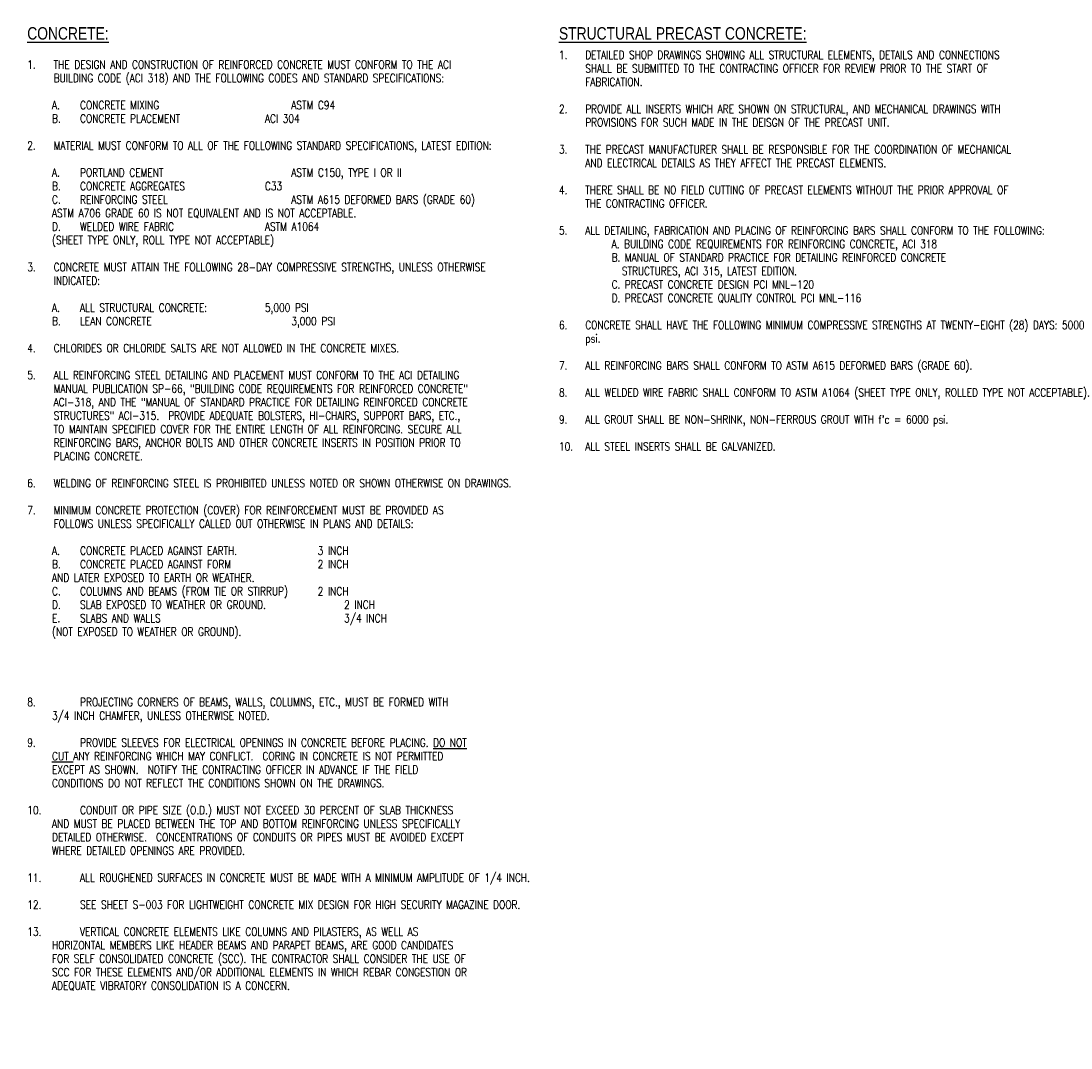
# Model space of a CAD drawing. Header units: inches. Extents: x 25.4 to 41.3, y 110.2 to 125.8.
import ezdxf

# ---------------------------------------------------------------- set-up
doc = ezdxf.new("R2010")
doc.units = ezdxf.units.IN
doc.header["$MEASUREMENT"] = 0
doc.layers.add('S-ANNO-NOTE', color=2, linetype='Continuous', lineweight=35)
doc.styles.add('Annotative', font='romans.shx', dxfattribs={"width": 0.8, "height": 0.125})
doc.styles.add('TITLES', font='swiss.ttf', dxfattribs={"width": 0.8, "height": 0.25})

msp = doc.modelspace()

# ---------------------------------------------------------------- texts
at = {"layer": 'S-ANNO-NOTE', "lineweight": -3, "attachment_point": 1, "bg_fill": 2}
for s, insert, char_height, width, line_spacing_factor, style in [('\\pxt0.53333,1.06667,1.6,2.13333,2.66667,3.2,3.73333,4.26667,4.8,5.33333,5.86667,6.4,6.93333,7.46667,8,8.53333,9.06667,9.6,10.13333,10.66667,11.2,11.73333,12.26667,12.8,13.33333,13.86667,14.4,14.93333,15.46667,16,16.53333,17.06667;{\\LCONCRETE:}', (25.492, 125.712), 0.1875, 6.05008, 0.936439, 'TITLES'), ("\\pxi-3.2,l3.2,t3.2,6.4,9.6,12.8,16,19.2,22.4,25.6,28.8,32,35.2,38.4,41.6,44.8,48,51.2,54.4,57.6,60.8,64,67.2,70.4,73.6,76.8,80,83.2,86.4,89.6,92.8,96,99.2,102.4;1.^IDETAILED SHOP DRAWINGS SHOWING ALL STRUCTURAL ELEMENTS, DETAILS AND CONNECTIONS SHALL BE SUBMITTED TO THE CONTRACTING OFFICER FOR REVIEW PRIOR TO THE START OF FABRICATION.\\P\\P2.^IPROVIDE ALL INSERTS WHICH ARE SHOWN ON STRUCTURAL, AND MECHANICAL DRAWINGS WITH PROVISIONS FOR SUCH MADE IN THE DEISGN OF THE PRECAST UNIT.\\P\\P3.^ITHE PRECAST MANUFACTURER SHALL BE RESPONSIBLE FOR THE COORDINATION OF MECHANICAL AND ELECTRICAL DETAILS AS THEY AFFECT THE PRECAST ELEMENTS.\\P\\P4.^ITHERE SHALL BE NO FIELD CUTTING OF PRECAST ELEMENTS WITHOUT THE PRIOR APPROVAL OF THE CONTRACTING OFFICER.\\P\\P5.^IALL DETAILING, FABRICATION AND PLACING OF REINFORCING BARS SHALL CONFORM TO THE FOLLOWING:\\P^I^IA. BUILDING CODE REQUIREMENTS FOR REINFORCING CONCRETE, ACI 318\\P^I^IB. MANUAL OF STANDARD PRACTICE FOR DETAILING REINFORCED CONCRETE\\P^I^I  {\\H0.08x;   }STRUCTURES, ACI 315, LATEST EDITION.\\P^I^IC. PRECAST CONCRETE DESIGN PCI MNL-120\\P^I^ID. PRECAST CONCRETE QUALITY CONTROL PCI MNL-116\\P\\P6.^ICONCRETE SHALL HAVE THE FOLLOWING MINIMUM COMPRESSIVE STRENGTHS AT TWENTY-EIGHT (28) DAYS: 5000 psi.\\P\\P7.^IALL REINFORCING BARS SHALL CONFORM TO ASTM A615 DEFORMED BARS (GRADE 60).\\P\\P8.^IALL WELDED WIRE FABRIC SHALL CONFORM TO ASTM A1064 (SHEET TYPE ONLY, ROLLED TYPE NOT ACCEPTABLE).\\P\\P9.^IALL GROUT SHALL BE NON-SHRINK, NON-FERROUS GROUT WITH f'c = 6000 psi.\\P\\P10.^IALL STEEL INSERTS SHALL BE GALVANIZED.", (33.546, 125.354), 0.125, 7.69386, 0.981704, 'Annotative'), ('\\pxi-3.2,l3.2,t3.2,6.4,9.6,12.8,16,19.2,22.4,25.6,28.8,32,35.2,38.4,41.6,44.8,48,51.2,54.4,57.6,60.8,64,67.2,70.4,73.6,76.8,80,83.2,86.4,89.6,92.8,96,99.2,102.4;1.^ITHE DESIGN AND CONSTRUCTION OF REINFORCED CONCRETE MUST CONFORM TO THE ACI BUILDING CODE (ACI 318) AND THE FOLLOWING CODES AND STANDARD SPECIFICATIONS: ^J\\P\\pi-3,l6;A.^ICONCRETE MIXING^I^I^I^I^IASTM C94\\PB.^ICONCRETE PLACEMENT^I^I^I^IACI 304\\P\\P\\pi-3.2,l3.2;2.^IMATERIAL MUST CONFORM TO ALL OF THE FOLLOWING STANDARD SPECIFICATIONS, LATEST EDITION:^J\\P\\pi-3,l6;A.^IPORTLAND CEMENT^I^I^I^I^IASTM C150, TYPE I OR II\\PB.^ICONCRETE AGGREGATES^I^I^I^IC33\\PC.^IREINFORCING STEEL^I^I^I^I^IASTM A615 DEFORMED BARS (GRADE 60)^JASTM A706 GRADE 60 IS NOT EQUIVALENT AND IS NOT ACCEPTABLE.\\PD.^IWELDED WIRE FABRIC ^I^I^I^IASTM A1064^J(SHEET TYPE ONLY, ROLL TYPE NOT ACCEPTABLE)^J\\P\\pi-3.2,l3.2;3.^ICONCRETE MUST ATTAIN THE FOLLOWING 28-DAY COMPRESSIVE STRENGTHS, UNLESS OTHERWISE INDICATED:^J\\P\\pi-3,l6;A.^IALL STRUCTURAL CONCRETE:^I^I^I5,000 PSI\\PB.^ILEAN CONCRETE^I^I^I^I^I^I3,000 PSI^J\\P\\pi-3.2,l3.2;4.^ICHLORIDES OR CHLORIDE SALTS ARE NOT ALLOWED IN THE CONCRETE MIXES.^J\\P5.^IALL REINFORCING STEEL DETAILING AND PLACEMENT MUST CONFORM TO THE ACI DETAILING MANUAL PUBLICATION SP-66, "BUILDING CODE REQUIREMENTS FOR REINFORCED CONCRETE" ACI-318, AND THE "MANUAL OF STANDARD PRACTICE FOR DETAILING REINFORCED CONCRETE STRUCTURES" ACI-315.  PROVIDE ADEQUATE BOLSTERS, HI-CHAIRS, SUPPORT BARS, ETC., TO MAINTAIN SPECIFIED COVER FOR THE ENTIRE LENGTH OF ALL REINFORCING. SECURE ALL REINFORCING BARS, ANCHOR BOLTS AND OTHER CONCRETE INSERTS IN POSITION PRIOR TO PLACING CONCRETE.^J\\P6.^IWELDING OF REINFORCING STEEL IS PROHIBITED UNLESS NOTED OR SHOWN OTHERWISE ON DRAWINGS.\\P\\P7.^IMINIMUM CONCRETE PROTECTION (COVER) FOR REINFORCEMENT MUST BE PROVIDED AS FOLLOWS UNLESS SPECIFICALLY CALLED OUT OTHERWISE IN PLANS AND DETAILS:^J\\P\\pi-3,l6;A.^ICONCRETE PLACED AGAINST EARTH.^I^I^I^I3 INCH\\PB.^ICONCRETE PLACED AGAINST FORM ^I^I^I^I2 INCH^JAND LATER EXPOSED TO EARTH OR WEATHER.\\PC.^ICOLUMNS AND BEAMS (FROM TIE OR STIRRUP)^I^I2 INCH\\PD.^ISLAB EXPOSED TO WEATHER OR GROUND.^I^I^I2 INCH\\PE.^ISLABS AND WALLS ^I^I^I^I^I^I^I3/4 INCH^J(NOT EXPOSED TO WEATHER OR GROUND).', (25.492, 125.208), 0.125, 7.25931, 0.981704, 'Annotative')]:
    msp.add_mtext(s, dxfattribs=dict(at, insert=insert, char_height=char_height, width=width, line_spacing_factor=line_spacing_factor, style=style))

# ---------------------------------------------------------------- next in the draw order: texts
for s, insert, char_height, width, line_spacing_factor, style in [('\\pxt0.53333,1.06667,1.6,2.13333,2.66667,3.2,3.73333,4.26667,4.8,5.33333,5.86667,6.4,6.93333,7.46667,8,8.53333,9.06667,9.6,10.13333,10.66667,11.2,11.73333,12.26667,12.8,13.33333,13.86667,14.4,14.93333,15.46667,16,16.53333,17.06667;{\\LSTRUCTURAL PRECAST CONCRETE:}', (33.546, 125.712), 0.1875, 4.93877, 0.936439, 'TITLES'), ('\\A1;\\pxi-3,l3,t6.4,9.6,12.8,16,19.2,22.4,25.6,28.8,32,35.2,38.4,41.6,44.8,48,51.2,54.4,57.6,60.8,64,67.2,70.4,73.6,76.8,80,83.2,86.4,89.6,92.8,96,99.2,102.4;8.^IPROJECTING CORNERS OF BEAMS, WALLS, COLUMNS, ETC., MUST BE FORMED WITH 3/4 INCH CHAMFER, UNLESS OTHERWISE NOTED.^J\\P9.^IPROVIDE SLEEVES FOR ELECTRICAL OPENINGS IN CONCRETE BEFORE PLACING. {\\LDO NOT CUT} ANY REINFORCING WHICH MAY CONFLICT.  CORING IN CONCRETE IS NOT PERMITTED EXCEPT AS SHOWN.  NOTIFY THE CONTRACTING OFFICER IN ADVANCE IF THE FIELD CONDITIONS DO NOT REFLECT THE CONDITIONS SHOWN ON THE DRAWINGS.^J\\P10.^ICONDUIT OR PIPE SIZE (O.D.) MUST NOT EXCEED 30 PERCENT OF SLAB THICKNESS AND MUST BE PLACED BETWEEN THE TOP AND BOTTOM REINFORCING UNLESS SPECIFICALLY DETAILED OTHERWISE.  CONCENTRATIONS OF CONDUITS OR PIPES MUST BE AVOIDED EXCEPT WHERE DETAILED OPENINGS ARE PROVIDED.^J\\P11.^IALL ROUGHENED SURFACES IN CONCRETE MUST BE MADE WITH A MINIMUM AMPLITUDE OF 1/4 INCH.\\P\\pi0,l0;\\P\\pi-3,l3;12.^ISEE SHEET S-003 FOR LIGHTWEIGHT CONCRETE MIX DESIGN FOR HIGH SECURITY MAGAZINE DOOR.\\P\\P13.^IVERTICAL CONCRETE ELEMENTS LIKE COLUMNS AND PILASTERS, AS WELL AS HORIZONTAL MEMBERS LIKE HEADER BEAMS AND PARAPET BEAMS, ARE GOOD CANDIDATES FOR SELF CONSOLIDATED CONCRETE (SCC). THE CONTRACTOR SHALL CONSIDER THE USE OF SCC FOR THESE ELEMENTS AND/OR ADDITIONAL ELEMENTS IN WHICH REBAR CONGESTION OR ADEQUATE VIBRATORY CONSOLIDATION IS A CONCERN. ', (25.492, 115.55), 0.125, 7.25974, 0.981704, 'Annotative')]:
    msp.add_mtext(s, dxfattribs=dict(at, insert=insert, char_height=char_height, width=width, line_spacing_factor=line_spacing_factor, style=style))

doc.saveas('drawing.dxf')
